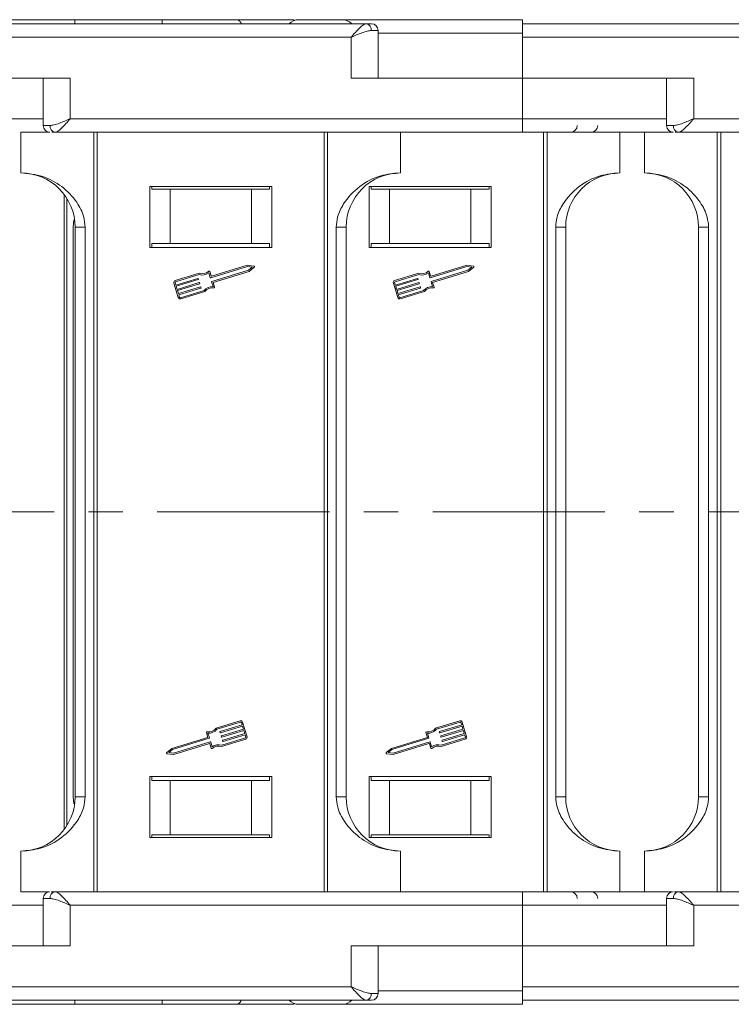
# Model space of a CAD drawing. Header units: millimetres. Extents: x 3144 to 4067, y -174 to 478.
# Tile 8 of 39: x 3503 to 3555, y -9 to 63. Entities that reach past the tile are written whole.
import ezdxf

# ---------------------------------------------------------------- set-up
doc = ezdxf.new("R2010")
doc.units = ezdxf.units.MM
doc.linetypes.add('CENTERX2', pattern=[20.32, 12.7, -2.54, 2.54, -2.54])

msp = doc.modelspace()

# ---------------------------------------------------------------- linework, layer by layer
at = {"color": 7, "linetype": 'Continuous', "lineweight": 15}
for p, q in [((3501.14, 63.4), (3506.62, 63.4)), ((3506.62, 63.4), (3506.62, 63.1)), ((3506.62, 63.4), (3513.049, 63.4)), ((3513.049, 63.1), (3513.049, 63.4)), ((3513.049, 63.4), (3518.529, 63.4)), ((3528.116, 63.1), (3493.638, 63.1)), ((3528.998, 62.6), (3528.489, 62.6)), ((3528.998, 59.1), (3528.998, 62.6)), ((3574.116, 63.1), (3539.638, 63.1)), ((3493.638, 62.1), (3526.998, 62.1)), ((3526.998, 62.1), (3526.998, 59.1)), ((3539.638, 62.4), (3528.998, 62.4)), ((3539.638, 62.1), (3539.638, 62.4)), ((3539.638, 59.1), (3539.638, 62.1)), ((3539.638, 62.1), (3572.998, 62.1)), ((3506.277, 59.1), (3493.638, 59.1)), ((3504.277, 59.1), (3504.277, 55.6)), ((3506.277, 56.1), (3506.277, 59.1)), ((3526.998, 59.1), (3539.638, 59.1)), ((3539.638, 59.1), (3539.638, 56.1)), ((3552.277, 59.1), (3539.638, 59.1)), ((3550.277, 59.1), (3550.277, 55.6)), ((3552.277, 56.1), (3552.277, 59.1)), ((3504.277, 56.1), (3480.35, 56.1)), ((3539.638, 56.1), (3506.277, 56.1)), ((3539.638, 55.1), (3539.638, 56.1)), ((3550.277, 56.1), (3539.638, 56.1)), ((3585.638, 56.1), (3552.277, 56.1)), ((3504.786, 55.6), (3504.277, 55.6)), ((3550.786, 55.6), (3550.277, 55.6)), ((3502.638, 52.1), (3502.638, 55.1)), ((3502.638, 55.1), (3504.743, 55.1)), ((3539.638, 55.1), (3505.159, 55.1)), ((3508.008, 55.1), (3508.008, 27.1)), ((3508.271, 27.1), (3508.271, 55.1)), ((3525.004, 55.1), (3525.004, 27.1)), ((3525.267, 27.1), (3525.267, 55.1)), ((3530.638, 55.1), (3530.638, 52.1)), ((3541.2, 55.1), (3541.2, 27.1)), ((3541.464, 27.1), (3541.464, 55.1)), ((3546.834, 55.1), (3546.834, 52.1)), ((3548.638, 52.1), (3548.638, 55.1)), ((3548.638, 55.1), (3550.743, 55.1)), ((3585.638, 55.1), (3551.159, 55.1)), ((3554.008, 55.1), (3554.008, 27.1)), ((3554.271, 27.1), (3554.271, 55.1)), ((3521.138, 51.1), (3512.138, 51.1)), ((3512.138, 51.1), (3512.138, 46.6)), ((3512.286, 50.9), (3512.286, 51.1)), ((3512.286, 50.9), (3513.638, 50.9)), ((3513.638, 50.9), (3513.638, 46.9)), ((3519.638, 50.9), (3513.638, 50.9)), ((3519.638, 46.9), (3519.638, 50.9)), ((3519.638, 50.9), (3520.989, 50.9)), ((3520.989, 51.1), (3520.989, 50.9)), ((3521.138, 46.6), (3521.138, 51.1)), ((3528.334, 51.1), (3528.334, 46.6)), ((3537.334, 51.1), (3528.334, 51.1)), ((3528.483, 50.9), (3528.483, 51.1)), ((3528.483, 50.9), (3529.834, 50.9)), ((3529.834, 50.9), (3529.834, 46.9)), ((3535.834, 50.9), (3529.834, 50.9)), ((3535.834, 46.9), (3535.834, 50.9)), ((3535.834, 50.9), (3537.186, 50.9)), ((3537.186, 51.1), (3537.186, 50.9)), ((3537.334, 46.6), (3537.334, 51.1)), ((3505.828, 50.512), (3505.828, 27.1)), ((3506.033, 27.1), (3506.033, 50.214)), ((3506.536, 48.646), (3506.48, 48.1)), ((3506.48, 48.1), (3506.48, 27.1)), ((3507.376, 48.1), (3506.638, 48.1)), ((3506.638, 48.1), (3506.638, 27.1)), ((3507.376, 27.1), (3507.376, 48.1)), ((3525.899, 48.1), (3525.899, 27.1)), ((3526.638, 48.1), (3525.899, 48.1)), ((3526.638, 27.1), (3526.638, 48.1)), ((3542.096, 48.1), (3542.096, 27.1)), ((3542.834, 48.1), (3542.096, 48.1)), ((3542.834, 27.1), (3542.834, 48.1)), ((3553.376, 48.1), (3552.638, 48.1)), ((3552.638, 48.1), (3552.638, 27.1)), ((3553.376, 27.1), (3553.376, 48.1)), ((3512.138, 46.6), (3521.138, 46.6)), ((3512.286, 46.9), (3512.286, 46.6)), ((3513.638, 46.9), (3512.286, 46.9)), ((3519.638, 46.9), (3513.638, 46.9)), ((3520.989, 46.9), (3519.638, 46.9)), ((3520.989, 46.6), (3520.989, 46.9)), ((3528.334, 46.6), (3537.334, 46.6)), ((3529.834, 46.9), (3528.483, 46.9)), ((3528.483, 46.9), (3528.483, 46.6)), ((3535.834, 46.9), (3529.834, 46.9)), ((3537.186, 46.9), (3535.834, 46.9)), ((3537.186, 46.6), (3537.186, 46.9)), ((3519.345, 45.193), (3516.638, 44.369)), ((3519.336, 45.288), (3516.7, 44.486)), ((3519.823, 45.236), (3519.336, 45.288)), ((3519.703, 45.155), (3519.345, 45.193)), ((3519.427, 44.923), (3519.703, 45.155)), ((3519.473, 44.839), (3519.849, 45.154)), ((3535.542, 45.193), (3532.834, 44.369)), ((3535.533, 45.288), (3532.897, 44.486)), ((3536.02, 45.236), (3535.533, 45.288)), ((3535.9, 45.155), (3535.542, 45.193)), ((3535.624, 44.923), (3535.9, 45.155)), ((3535.67, 44.839), (3536.045, 45.154)), ((3515.798, 44.702), (3514.016, 44.16)), ((3515.797, 44.604), (3514.043, 44.07)), ((3514.066, 43.832), (3515.695, 44.327)), ((3515.725, 44.312), (3515.738, 44.267)), ((3516.608, 44.384), (3516.502, 44.732)), ((3516.572, 44.827), (3516.671, 44.502)), ((3516.72, 44.099), (3519.427, 44.923)), ((3516.814, 44.03), (3519.473, 44.839)), ((3531.995, 44.702), (3530.212, 44.16)), ((3531.994, 44.604), (3530.24, 44.07)), ((3530.263, 43.832), (3531.892, 44.327)), ((3531.922, 44.312), (3531.935, 44.267)), ((3532.805, 44.384), (3532.699, 44.732)), ((3532.769, 44.827), (3532.868, 44.502)), ((3532.916, 44.099), (3535.624, 44.923)), ((3533.011, 44.03), (3535.67, 44.839)), ((3513.922, 43.984), (3514.25, 42.905)), ((3514.012, 44.011), (3514.066, 43.832)), ((3515.723, 44.238), (3514.094, 43.742)), ((3514.094, 43.742), (3514.162, 43.517)), ((3514.162, 43.517), (3515.791, 44.013)), ((3515.819, 43.923), (3514.19, 43.427)), ((3514.258, 43.202), (3515.887, 43.698)), ((3515.914, 43.608), (3514.285, 43.113)), ((3515.821, 43.997), (3515.834, 43.952)), ((3515.916, 43.683), (3515.93, 43.638)), ((3516.81, 43.722), (3516.704, 44.07)), ((3516.92, 43.682), (3516.814, 44.03)), ((3530.119, 43.984), (3530.447, 42.905)), ((3530.208, 44.011), (3530.263, 43.832)), ((3531.92, 44.238), (3530.291, 43.742)), ((3530.291, 43.742), (3530.359, 43.517)), ((3530.359, 43.517), (3531.988, 44.013)), ((3532.015, 43.923), (3530.386, 43.427)), ((3530.455, 43.202), (3532.084, 43.698)), ((3532.111, 43.608), (3530.482, 43.113)), ((3532.017, 43.997), (3532.031, 43.952)), ((3532.113, 43.683), (3532.127, 43.638)), ((3533.007, 43.722), (3532.901, 44.07)), ((3533.117, 43.682), (3533.011, 44.03)), ((3514.19, 43.427), (3514.258, 43.202)), ((3514.285, 43.113), (3514.34, 42.933)), ((3514.399, 42.901), (3516.153, 43.435)), ((3514.426, 42.812), (3516.208, 43.354)), ((3530.386, 43.427), (3530.455, 43.202)), ((3530.482, 43.113), (3530.537, 42.933)), ((3530.595, 42.901), (3532.35, 43.435)), ((3530.623, 42.812), (3532.405, 43.354)), ((3505.828, 27.1), (3505.828, 3.688)), ((3506.033, 3.986), (3506.033, 27.1)), ((3506.48, 27.1), (3506.48, 6.1)), ((3506.638, 27.1), (3506.638, 6.1)), ((3507.376, 6.1), (3507.376, 27.1)), ((3508.008, 27.1), (3508.008, -0.9)), ((3508.271, -0.9), (3508.271, 27.1)), ((3525.004, 27.1), (3525.004, -0.9)), ((3525.267, -0.9), (3525.267, 27.1)), ((3525.899, 27.1), (3525.899, 6.1)), ((3526.638, 6.1), (3526.638, 27.1)), ((3541.2, 27.1), (3541.2, -0.9)), ((3541.464, -0.9), (3541.464, 27.1)), ((3542.096, 27.1), (3542.096, 6.1)), ((3542.834, 6.1), (3542.834, 27.1)), ((3552.638, 27.1), (3552.638, 6.1)), ((3553.376, 6.1), (3553.376, 27.1)), ((3554.008, 27.1), (3554.008, -0.9)), ((3554.271, -0.9), (3554.271, 27.1)), ((3518.82, 11.701), (3517.037, 11.158)), ((3535.017, 11.701), (3533.234, 11.158)), ((3518.847, 11.611), (3517.093, 11.077)), ((3517.331, 10.904), (3518.961, 11.4)), ((3518.988, 11.31), (3517.359, 10.814)), ((3517.427, 10.589), (3519.056, 11.085)), ((3519.084, 10.995), (3517.455, 10.499)), ((3518.961, 11.4), (3518.906, 11.579)), ((3519.056, 11.085), (3518.988, 11.31)), ((3519.324, 10.528), (3518.996, 11.607)), ((3519.152, 10.77), (3519.084, 10.995)), ((3535.044, 11.611), (3533.29, 11.077)), ((3533.528, 10.904), (3535.157, 11.4)), ((3535.185, 11.31), (3533.556, 10.814)), ((3533.624, 10.589), (3535.253, 11.085)), ((3535.28, 10.995), (3533.651, 10.499)), ((3535.157, 11.4), (3535.103, 11.579)), ((3535.253, 11.085), (3535.185, 11.31)), ((3535.521, 10.528), (3535.192, 11.607)), ((3535.349, 10.77), (3535.28, 10.995)), ((3516.431, 10.482), (3513.773, 9.673)), ((3516.526, 10.413), (3513.819, 9.589)), ((3516.326, 10.83), (3516.431, 10.482)), ((3516.436, 10.79), (3516.542, 10.442)), ((3517.33, 10.829), (3517.316, 10.874)), ((3517.425, 10.515), (3517.412, 10.56)), ((3517.448, 9.81), (3519.23, 10.352)), ((3517.449, 9.908), (3519.203, 10.442)), ((3517.521, 10.2), (3517.507, 10.245)), ((3517.523, 10.275), (3519.152, 10.77)), ((3519.179, 10.681), (3517.55, 10.185)), ((3519.234, 10.501), (3519.179, 10.681)), ((3532.628, 10.482), (3529.97, 9.673)), ((3532.723, 10.413), (3530.015, 9.589)), ((3532.522, 10.83), (3532.628, 10.482)), ((3532.633, 10.79), (3532.739, 10.442)), ((3533.526, 10.829), (3533.513, 10.874)), ((3533.622, 10.515), (3533.608, 10.56)), ((3533.645, 9.908), (3535.4, 10.442)), ((3533.645, 9.81), (3535.427, 10.352)), ((3533.718, 10.2), (3533.704, 10.245)), ((3533.72, 10.275), (3535.349, 10.77)), ((3535.376, 10.681), (3533.747, 10.185)), ((3535.431, 10.501), (3535.376, 10.681)), ((3513.773, 9.673), (3513.397, 9.359)), ((3513.819, 9.589), (3513.542, 9.358)), ((3513.901, 9.319), (3516.608, 10.143)), ((3513.91, 9.224), (3516.546, 10.026)), ((3516.674, 9.685), (3516.575, 10.011)), ((3516.638, 10.128), (3516.743, 9.78)), ((3529.97, 9.673), (3529.594, 9.359)), ((3530.015, 9.589), (3529.739, 9.358)), ((3530.097, 9.319), (3532.805, 10.143)), ((3530.107, 9.224), (3532.743, 10.026)), ((3532.871, 9.685), (3532.772, 10.011)), ((3532.834, 10.128), (3532.94, 9.78)), ((3513.422, 9.276), (3513.91, 9.224)), ((3513.542, 9.358), (3513.901, 9.319)), ((3529.619, 9.276), (3530.107, 9.224)), ((3529.739, 9.358), (3530.097, 9.319)), ((3512.138, 7.6), (3512.138, 3.1)), ((3521.138, 7.6), (3512.138, 7.6)), ((3512.286, 7.6), (3512.286, 7.3)), ((3512.286, 7.3), (3513.638, 7.3)), ((3513.638, 7.3), (3513.638, 3.3)), ((3513.638, 7.3), (3519.638, 7.3)), ((3519.638, 3.3), (3519.638, 7.3)), ((3519.638, 7.3), (3520.989, 7.3)), ((3520.989, 7.3), (3520.989, 7.6)), ((3521.138, 3.1), (3521.138, 7.6)), ((3528.334, 7.6), (3528.334, 3.1)), ((3537.334, 7.6), (3528.334, 7.6)), ((3528.483, 7.6), (3528.483, 7.3)), ((3528.483, 7.3), (3529.834, 7.3)), ((3529.834, 7.3), (3529.834, 3.3)), ((3535.834, 7.3), (3529.834, 7.3)), ((3535.834, 3.3), (3535.834, 7.3)), ((3535.834, 7.3), (3537.186, 7.3)), ((3537.186, 7.3), (3537.186, 7.6)), ((3537.334, 3.1), (3537.334, 7.6)), ((3506.48, 6.1), (3506.533, 5.584)), ((3506.638, 6.1), (3507.376, 6.1)), ((3526.638, 6.1), (3525.899, 6.1)), ((3542.834, 6.1), (3542.096, 6.1)), ((3552.638, 6.1), (3553.376, 6.1)), ((3512.138, 3.1), (3521.138, 3.1)), ((3512.286, 3.3), (3513.638, 3.3)), ((3512.286, 3.1), (3512.286, 3.3)), ((3513.638, 3.3), (3519.638, 3.3)), ((3520.989, 3.3), (3519.638, 3.3)), ((3520.989, 3.3), (3520.989, 3.1)), ((3528.334, 3.1), (3537.334, 3.1)), ((3528.483, 3.3), (3529.834, 3.3)), ((3528.483, 3.1), (3528.483, 3.3)), ((3529.834, 3.3), (3535.834, 3.3)), ((3537.186, 3.3), (3535.834, 3.3)), ((3537.186, 3.3), (3537.186, 3.1)), ((3502.638, -0.9), (3502.638, 2.1)), ((3530.638, -0.9), (3530.638, 2.1)), ((3546.834, -0.9), (3546.834, 2.1)), ((3548.638, -0.9), (3548.638, 2.1)), ((3502.638, -0.9), (3504.693, -0.9)), ((3504.277, -1.4), (3504.277, -4.9)), ((3504.277, -1.4), (3504.786, -1.4)), ((3505.159, -0.9), (3539.638, -0.9)), ((3539.638, -0.9), (3539.638, -1.9)), ((3548.638, -0.9), (3550.693, -0.9)), ((3550.277, -1.4), (3550.277, -4.9)), ((3550.277, -1.4), (3550.786, -1.4)), ((3551.159, -0.9), (3585.638, -0.9)), ((3480.35, -1.9), (3504.277, -1.9)), ((3506.277, -4.9), (3506.277, -1.9)), ((3506.277, -1.9), (3539.638, -1.9)), ((3539.638, -1.9), (3539.638, -4.9)), ((3539.638, -1.9), (3550.277, -1.9)), ((3552.277, -4.9), (3552.277, -1.9)), ((3552.277, -1.9), (3585.638, -1.9)), ((3493.638, -4.9), (3506.277, -4.9)), ((3526.998, -4.9), (3526.998, -7.9)), ((3539.638, -4.9), (3526.998, -4.9)), ((3528.998, -8.4), (3528.998, -4.9)), ((3539.638, -7.9), (3539.638, -4.9)), ((3539.638, -4.9), (3552.277, -4.9)), ((3526.998, -7.9), (3493.638, -7.9)), ((3572.998, -7.9), (3539.638, -7.9)), ((3539.638, -8.2), (3539.638, -7.9)), ((3528.489, -8.4), (3528.998, -8.4)), ((3528.998, -8.2), (3539.638, -8.2)), ((3493.638, -8.9), (3528.116, -8.9)), ((3506.62, -9.2), (3501.14, -9.2)), ((3506.62, -8.9), (3506.62, -9.2)), ((3513.049, -9.2), (3506.62, -9.2)), ((3513.049, -9.2), (3513.049, -8.9)), ((3518.529, -9.2), (3513.049, -9.2)), ((3539.638, -8.9), (3574.116, -8.9))]:
    msp.add_line(p, q, dxfattribs=at)
at = {"color": 1, "linetype": 'CENTERX2', "lineweight": 13}
msp.add_line((3952.119, 27.1), (3440.938, 27.1), dxfattribs=at)
at = {"color": 7, "linetype": 'Continuous', "lineweight": 15}
for centre, radius, start, end in [((3523.138, 62.4), 1, 90, 135.47936), ((3526.334, 62.4), 1, 44.87138, 90), ((3528.042, 62.655), 0.451, 352.91865, 80.4798), ((3528.498, 62.6), 0.5, 0, 90), ((3504.777, 55.6), 0.5, 180, 270), ((3505.233, 55.544), 0.451, 172.91869, 260.47981), ((3543.189, 55.6), 0.5, 270, 0), ((3544.695, 55.6), 0.5, 270, 0), ((3550.777, 55.6), 0.5, 180, 270), ((3551.233, 55.544), 0.451, 172.91869, 260.47981), ((3502.638, 48.1), 4, 0, 90), ((3530.638, 48.1), 4, 90, 180), ((3546.834, 48.1), 4, 90, 180), ((3548.638, 48.1), 4, 0, 90), ((3519.818, 45.19), 0.047, 309.95116, 83.90824), ((3536.015, 45.19), 0.047, 309.95116, 83.90824), ((3515.702, 44.305), 0.0235, 16.9297, 106.9297), ((3516.024, 45.363), 0.792, 253.37041, 307.16635), ((3516.024, 45.363), 0.698, 251.11204, 312.44471), ((3516.527, 44.813), 0.047, 16.9297, 132.44471), ((3516.631, 44.391), 0.0235, 196.9297, 286.9297), ((3516.693, 44.508), 0.0235, 196.9297, 286.9297), ((3531.899, 44.305), 0.0235, 16.9297, 106.9297), ((3532.221, 45.363), 0.792, 253.37041, 307.16635), ((3532.221, 45.363), 0.698, 251.11204, 312.44471), ((3532.724, 44.813), 0.047, 16.9297, 132.44471), ((3532.828, 44.391), 0.0235, 196.9297, 286.9297), ((3532.89, 44.508), 0.0235, 196.9297, 286.9297), ((3514.057, 44.025), 0.141, 106.9297, 196.9297), ((3514.057, 44.025), 0.047, 106.9297, 196.9297), ((3515.716, 44.26), 0.0235, 286.9297, 16.9297), ((3515.798, 43.99), 0.0235, 16.9297, 106.9297), ((3515.812, 43.945), 0.0235, 286.9297, 16.9297), ((3515.894, 43.676), 0.0235, 16.9297, 106.9297), ((3515.907, 43.631), 0.0235, 286.9297, 16.9297), ((3516.764, 42.931), 0.792, 86.69305, 140.48899), ((3516.764, 42.931), 0.698, 81.41469, 142.74736), ((3516.726, 44.077), 0.0235, 106.9297, 196.9297), ((3516.875, 43.668), 0.047, 261.41469, 16.9297), ((3530.253, 44.025), 0.141, 106.9297, 196.9297), ((3530.253, 44.025), 0.047, 106.9297, 196.9297), ((3531.913, 44.26), 0.0235, 286.9297, 16.9297), ((3531.995, 43.99), 0.0235, 16.9297, 106.9297), ((3532.009, 43.945), 0.0235, 286.9297, 16.9297), ((3532.091, 43.676), 0.0235, 16.9297, 106.9297), ((3532.104, 43.631), 0.0235, 286.9297, 16.9297), ((3532.961, 42.931), 0.792, 86.69305, 140.48899), ((3532.961, 42.931), 0.698, 81.41469, 142.74736), ((3532.923, 44.077), 0.0235, 106.9297, 196.9297), ((3533.072, 43.668), 0.047, 261.41469, 16.9297), ((3514.385, 42.946), 0.141, 196.9297, 286.9297), ((3514.385, 42.946), 0.047, 196.9297, 286.9297), ((3530.582, 42.946), 0.141, 196.9297, 286.9297), ((3530.582, 42.946), 0.047, 196.9297, 286.9297), ((3518.861, 11.566), 0.141, 16.9297, 106.9297), ((3535.058, 11.566), 0.141, 16.9297, 106.9297), ((3516.371, 10.844), 0.047, 81.41469, 196.9297), ((3516.482, 11.581), 0.698, 261.41469, 322.74736), ((3516.482, 11.581), 0.792, 266.69305, 320.48899), ((3517.338, 10.881), 0.0235, 106.9297, 196.9297), ((3518.861, 11.566), 0.047, 16.9297, 106.9297), ((3532.567, 10.844), 0.047, 81.41469, 196.9297), ((3532.679, 11.581), 0.698, 261.41469, 322.74736), ((3532.679, 11.581), 0.792, 266.69305, 320.48899), ((3533.535, 10.881), 0.0235, 106.9297, 196.9297), ((3535.058, 11.566), 0.047, 16.9297, 106.9297), ((3516.519, 10.436), 0.0235, 286.9297, 16.9297), ((3517.352, 10.836), 0.0235, 196.9297, 286.9297), ((3517.434, 10.567), 0.0235, 106.9297, 196.9297), ((3517.448, 10.522), 0.0235, 196.9297, 286.9297), ((3517.53, 10.252), 0.0235, 106.9297, 196.9297), ((3517.544, 10.207), 0.0235, 196.9297, 286.9297), ((3519.189, 10.487), 0.047, 286.9297, 16.9297), ((3519.189, 10.487), 0.141, 286.9297, 16.9297), ((3532.716, 10.436), 0.0235, 286.9297, 16.9297), ((3533.549, 10.836), 0.0235, 196.9297, 286.9297), ((3533.631, 10.567), 0.0235, 106.9297, 196.9297), ((3533.645, 10.522), 0.0235, 196.9297, 286.9297), ((3533.727, 10.252), 0.0235, 106.9297, 196.9297), ((3533.74, 10.207), 0.0235, 196.9297, 286.9297), ((3535.386, 10.487), 0.047, 286.9297, 16.9297), ((3535.386, 10.487), 0.141, 286.9297, 16.9297), ((3516.553, 10.004), 0.0235, 16.9297, 106.9297), ((3516.615, 10.121), 0.0235, 16.9297, 106.9297), ((3516.719, 9.699), 0.047, 196.9297, 312.44471), ((3517.222, 9.149), 0.792, 73.37041, 127.16635), ((3517.222, 9.149), 0.698, 71.11204, 132.44471), ((3532.749, 10.004), 0.0235, 16.9297, 106.9297), ((3532.812, 10.121), 0.0235, 16.9297, 106.9297), ((3532.916, 9.699), 0.047, 196.9297, 312.44471), ((3533.419, 9.149), 0.792, 73.37041, 127.16635), ((3533.419, 9.149), 0.698, 71.11204, 132.44471), ((3513.427, 9.323), 0.047, 129.95116, 263.90824), ((3529.624, 9.323), 0.047, 129.95116, 263.90824), ((3502.638, 6.1), 4, 270, 0), ((3530.638, 6.1), 4, 180, 270), ((3546.834, 6.1), 4, 180, 270), ((3548.638, 6.1), 4, 270, 0), ((3504.777, -1.4), 0.5, 90, 180), ((3505.233, -1.345), 0.451, 99.5202, 187.08135), ((3543.189, -1.4), 0.5, 0, 90), ((3544.695, -1.4), 0.5, 0, 90), ((3550.777, -1.4), 0.5, 90, 180), ((3551.233, -1.345), 0.451, 99.5202, 187.08135), ((3528.042, -8.456), 0.451, 279.5202, 7.08135), ((3528.498, -8.4), 0.5, 270, 0), ((3523.138, -8.2), 1, 224.427, 270), ((3526.334, -8.2), 1, 270, 315.573)]:
    msp.add_arc(centre, radius, start, end, dxfattribs=at)
for points, knots in [([(3518.529, 63.4), (3518.588, 63.388), (3518.705, 63.364), (3518.834, 63.242), (3518.884, 63.128), (3518.896, 63.1)], [0, 0, 0, 0, 0.4305786, 0.8611572, 1, 1, 1, 1]), ([(3522.788, 63.4), (3522.198, 63.4), (3520.965, 63.4), (3519.365, 63.4), (3518.529, 63.4)], [0, 0, 0, 0, 0.477841, 1, 1, 1, 1]), ([(3539.638, 63.4), (3538.631, 63.4), (3536.558, 63.4), (3533.483, 63.4), (3530.526, 63.4), (3527.888, 63.4), (3525.742, 63.4), (3524.219, 63.4), (3523.301, 63.4), (3523.191, 63.4), (3523.138, 63.4)], [0, 0, 0, 0, 0.116516, 0.240011, 0.368641, 0.5, 0.631359, 0.759989, 0.883484, 1, 1, 1, 1]), ([(3539.638, 62.4), (3539.638, 62.512), (3539.638, 62.737), (3539.638, 63.037), (3539.638, 63.263), (3539.638, 63.383), (3539.638, 63.395), (3539.638, 63.4)], [0, 0, 0, 0, 0.214694, 0.429388, 0.644082, 0.858775, 1, 1, 1, 1]), ([(3526.998, 62.1), (3527.104, 62.223), (3527.316, 62.467), (3527.626, 62.797), (3527.905, 63.047), (3528.049, 63.083), (3528.116, 63.1)], [0, 0, 0, 0, 0.251519, 0.501784, 0.765632, 1, 1, 1, 1]), ([(3528.489, 62.6), (3528.394, 62.59), (3528.185, 62.568), (3527.686, 62.397), (3527.268, 62.216), (3526.998, 62.1)], [0, 0, 0, 0, 0.227063, 0.501587, 1, 1, 1, 1]), ([(3504.786, 55.6), (3504.881, 55.61), (3505.09, 55.631), (3505.589, 55.803), (3506.007, 55.983), (3506.277, 56.1)], [0, 0, 0, 0, 0.227063, 0.501587, 1, 1, 1, 1]), ([(3506.277, 56.1), (3506.171, 55.977), (3505.959, 55.732), (3505.649, 55.402), (3505.37, 55.152), (3505.226, 55.117), (3505.159, 55.1)], [0, 0, 0, 0, 0.251519, 0.501784, 0.765632, 1, 1, 1, 1]), ([(3550.786, 55.6), (3550.881, 55.61), (3551.09, 55.631), (3551.589, 55.803), (3552.007, 55.983), (3552.277, 56.1)], [0, 0, 0, 0, 0.227063, 0.501587, 1, 1, 1, 1]), ([(3552.277, 56.1), (3552.171, 55.977), (3551.959, 55.732), (3551.649, 55.402), (3551.37, 55.152), (3551.226, 55.117), (3551.159, 55.1)], [0, 0, 0, 0, 0.251519, 0.501784, 0.765632, 1, 1, 1, 1]), ([(3505.159, 55.1), (3505.093, 55.1), (3504.996, 55.1), (3504.938, 55.1), (3504.918, 55.1)], [0, 0, 0, 0, 0.667538, 1, 1, 1, 1]), ([(3550.568, 55.1), (3549.952, 55.1), (3548.499, 55.1), (3545.783, 55.1), (3542.719, 55.1), (3540.645, 55.1), (3539.638, 55.1)], [0, 0, 0, 0, 0.204375, 0.481992, 0.748527, 1, 1, 1, 1]), ([(3551.159, 55.1), (3551.093, 55.1), (3550.996, 55.1), (3550.938, 55.1), (3550.918, 55.1)], [0, 0, 0, 0, 0.667538, 1, 1, 1, 1]), ([(3507.376, 48.1), (3507.352, 48.353), (3507.29, 49.01), (3506.723, 50.092), (3505.698, 51.157), (3504.255, 51.946), (3503.181, 52.048), (3502.638, 52.1)], [0, 0, 0, 0, 0.109672, 0.284648, 0.519248, 0.75632, 1, 1, 1, 1]), ([(3530.638, 52.1), (3530.149, 52.058), (3529.081, 51.966), (3527.578, 51.179), (3526.523, 50.055), (3525.979, 48.963), (3525.923, 48.352), (3525.899, 48.1)], [0, 0, 0, 0, 0.219162, 0.4791659, 0.7354888, 0.890617, 1, 1, 1, 1]), ([(3546.834, 52.1), (3546.346, 52.058), (3545.277, 51.966), (3543.775, 51.179), (3542.719, 50.055), (3542.176, 48.963), (3542.119, 48.352), (3542.096, 48.1)], [0, 0, 0, 0, 0.219162, 0.4791659, 0.7354888, 0.890617, 1, 1, 1, 1]), ([(3553.376, 48.1), (3553.352, 48.353), (3553.29, 49.01), (3552.723, 50.092), (3551.698, 51.157), (3550.255, 51.946), (3549.181, 52.048), (3548.638, 52.1)], [0, 0, 0, 0, 0.109672, 0.284648, 0.519248, 0.75632, 1, 1, 1, 1]), ([(3502.638, 2.1), (3503.126, 2.142), (3504.194, 2.234), (3505.697, 3.02), (3506.752, 4.145), (3507.296, 5.237), (3507.353, 5.847), (3507.376, 6.1)], [0, 0, 0, 0, 0.219162, 0.4791659, 0.7354888, 0.890617, 1, 1, 1, 1]), ([(3525.899, 6.1), (3525.923, 5.847), (3525.985, 5.19), (3526.553, 4.108), (3527.577, 3.043), (3529.02, 2.253), (3530.094, 2.152), (3530.638, 2.1)], [0, 0, 0, 0, 0.109672, 0.284648, 0.519248, 0.75632, 1, 1, 1, 1]), ([(3542.096, 6.1), (3542.12, 5.847), (3542.181, 5.19), (3542.749, 4.108), (3543.773, 3.043), (3545.217, 2.253), (3546.29, 2.152), (3546.834, 2.1)], [0, 0, 0, 0, 0.109672, 0.284648, 0.519248, 0.75632, 1, 1, 1, 1]), ([(3548.638, 2.1), (3549.126, 2.142), (3550.194, 2.234), (3551.697, 3.02), (3552.752, 4.145), (3553.296, 5.237), (3553.353, 5.847), (3553.376, 6.1)], [0, 0, 0, 0, 0.219162, 0.479166, 0.735489, 0.890617, 1, 1, 1, 1]), ([(3504.786, -1.4), (3504.881, -1.41), (3505.09, -1.432), (3505.589, -1.603), (3506.007, -1.784), (3506.277, -1.9)], [0, 0, 0, 0, 0.227072, 0.501587, 1, 1, 1, 1]), ([(3504.868, -0.9), (3504.902, -0.9), (3504.973, -0.9), (3505.095, -0.9), (3505.159, -0.9)], [0, 0, 0, 0, 0.47273, 1, 1, 1, 1]), ([(3505.159, -0.9), (3505.226, -0.917), (3505.37, -0.953), (3505.649, -1.203), (3505.959, -1.533), (3506.171, -1.777), (3506.277, -1.9)], [0, 0, 0, 0, 0.2343588, 0.4982155, 0.7484812, 1, 1, 1, 1]), ([(3539.638, -0.9), (3540.645, -0.9), (3542.719, -0.9), (3545.783, -0.9), (3548.48, -0.9), (3549.918, -0.9), (3550.518, -0.9)], [0, 0, 0, 0, 0.252831, 0.520807, 0.799924, 1, 1, 1, 1]), ([(3550.786, -1.4), (3550.881, -1.41), (3551.09, -1.432), (3551.589, -1.603), (3552.007, -1.784), (3552.277, -1.9)], [0, 0, 0, 0, 0.227072, 0.501587, 1, 1, 1, 1]), ([(3550.868, -0.9), (3550.902, -0.9), (3550.973, -0.9), (3551.095, -0.9), (3551.159, -0.9)], [0, 0, 0, 0, 0.47273, 1, 1, 1, 1]), ([(3551.159, -0.9), (3551.226, -0.917), (3551.37, -0.953), (3551.649, -1.203), (3551.959, -1.533), (3552.171, -1.777), (3552.277, -1.9)], [0, 0, 0, 0, 0.234359, 0.498216, 0.748481, 1, 1, 1, 1]), ([(3526.998, -7.9), (3527.268, -8.017), (3527.686, -8.197), (3528.185, -8.369), (3528.394, -8.39), (3528.489, -8.4)], [0, 0, 0, 0, 0.4984129, 0.772928, 1, 1, 1, 1]), ([(3528.116, -8.9), (3528.049, -8.883), (3527.905, -8.848), (3527.626, -8.598), (3527.316, -8.268), (3527.104, -8.023), (3526.998, -7.9)], [0, 0, 0, 0, 0.2343588, 0.4982155, 0.7484812, 1, 1, 1, 1]), ([(3539.638, -9.2), (3539.638, -9.189), (3539.638, -9.167), (3539.638, -8.995), (3539.638, -8.741), (3539.638, -8.46), (3539.638, -8.274), (3539.638, -8.2)], [0, 0, 0, 0, 0.214694, 0.429388, 0.644082, 0.858775, 1, 1, 1, 1]), ([(3518.896, -8.9), (3518.868, -8.953), (3518.798, -9.085), (3518.665, -9.182), (3518.568, -9.195), (3518.529, -9.2)], [0, 0, 0, 0, 0.2855824, 0.7165269, 1, 1, 1, 1]), ([(3518.529, -9.2), (3519.365, -9.2), (3520.965, -9.2), (3522.198, -9.2), (3522.788, -9.2)], [0, 0, 0, 0, 0.52216, 1, 1, 1, 1]), ([(3523.138, -9.2), (3523.191, -9.2), (3523.301, -9.2), (3524.219, -9.2), (3525.742, -9.2), (3527.888, -9.2), (3530.526, -9.2), (3533.483, -9.2), (3536.558, -9.2), (3538.631, -9.2), (3539.638, -9.2)], [0, 0, 0, 0, 0.116516, 0.240011, 0.368641, 0.5, 0.631359, 0.759989, 0.883484, 1, 1, 1, 1])]:
    msp.add_open_spline(points, degree=3, knots=knots, dxfattribs=at)
for points in [[(3528.498, 63.1), (3528.481, 63.1), (3528.446, 63.1), (3528.226, 63.1), (3528.116, 63.1)], [(3528.116, -8.9), (3528.226, -8.9), (3528.446, -8.9), (3528.481, -8.9), (3528.498, -8.9)]]:
    msp.add_open_spline(points, degree=3, dxfattribs=at)

doc.saveas('drawing.dxf')
